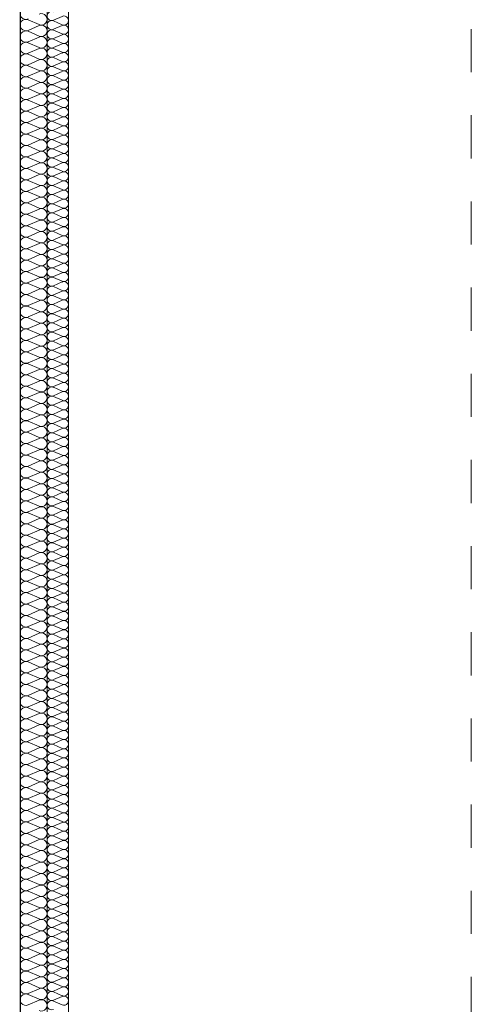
# Model space of a CAD drawing. Extents: x -613240 to -325500, y -25863 to 152403.
# Tile 157 of 254: x -414696 to -413019, y 60471 to 64128. Entities that reach past the tile are written whole.
import ezdxf

# ---------------------------------------------------------------- set-up
doc = ezdxf.new("R2010")
doc.units = 0
doc.header["$MEASUREMENT"] = 0
doc.linetypes.add('Przerywana', pattern=[320, 160, -160])
doc.layers.add('Arch ocieplenie', color=7, linetype='Continuous')
doc.layers.add('Inwent Izolacje', color=7, linetype='Continuous')
for name, color, linetype, lineweight, true_color in [('Arch ocieplenie_Nr_Pióra__44', 7, 'Continuous', 13, 0x029e21), ('Arch wykończenie_Nr_Pióra__3', 7, 'Continuous', 18, 0xff6600), ('Inwent Izolacje_Nr_Pióra__44', 7, 'Continuous', 13, 0x029e21), ('INWENT.ŚCIANY_Nr_Pióra__2', 7, 'Continuous', 13, 0x7f7f7f)]:
    doc.layers.add(name, color=color, linetype=linetype, lineweight=lineweight, true_color=true_color)
doc.layers.add('INWENT OPISY_Nr_Pióra__21', color=7, linetype='Continuous', lineweight=9)
doc.layers.add('INWENT.ŚCIANY_Nr_Pióra__1', color=7, linetype='Continuous', lineweight=25)

# ---------------------------------------------------------------- blocks, each defined once
blk = doc.blocks.new('Izolacja cieplna 14_187', base_point=(-414594.9, 58732.6))
at = {"layer": 'Arch ocieplenie_Nr_Pióra__44', "linetype": 'Continuous'}
for p, q in [((-414571.1, 64126), (-414538.8, 64140.2)), ((-414538.8, 64109), (-414571.1, 64123.1)), ((-414571.1, 64092), (-414538.8, 64106.1)), ((-414538.8, 64075), (-414571.1, 64089.1)), ((-414571.1, 64058), (-414538.8, 64072.1)), ((-414538.8, 64041), (-414571.1, 64055.1)), ((-414571.1, 64023.9), (-414538.8, 64038.1)), ((-414538.8, 64006.9), (-414571.1, 64021.1)), ((-414571.1, 63989.9), (-414538.8, 64004.1)), ((-414538.8, 63972.9), (-414571.1, 63987.1)), ((-414571.1, 63955.9), (-414538.8, 63970.1)), ((-414538.8, 63938.9), (-414571.1, 63953.1)), ((-414571.1, 63921.9), (-414538.8, 63936)), ((-414538.8, 63904.9), (-414571.1, 63919)), ((-414571.1, 63887.9), (-414538.8, 63902)), ((-414538.8, 63870.9), (-414571.1, 63885)), ((-414571.1, 63853.9), (-414538.8, 63868)), ((-414538.8, 63836.8), (-414571.1, 63851)), ((-414571.1, 63819.8), (-414538.8, 63834)), ((-414538.8, 63802.8), (-414571.1, 63817)), ((-414571.1, 63785.8), (-414538.8, 63800)), ((-414538.8, 63768.8), (-414571.1, 63783)), ((-414571.1, 63751.8), (-414538.8, 63765.9)), ((-414538.8, 63734.8), (-414571.1, 63748.9)), ((-414571.1, 63717.8), (-414538.8, 63731.9)), ((-414538.8, 63700.8), (-414571.1, 63714.9)), ((-414571.1, 63683.8), (-414538.8, 63697.9)), ((-414538.8, 63666.8), (-414571.1, 63680.9)), ((-414571.1, 63649.7), (-414538.8, 63663.9)), ((-414538.8, 63632.7), (-414571.1, 63646.9)), ((-414571.1, 63615.7), (-414538.8, 63629.9)), ((-414538.8, 63598.7), (-414571.1, 63612.9)), ((-414571.1, 63581.7), (-414538.8, 63595.9)), ((-414538.8, 63564.7), (-414571.1, 63578.8)), ((-414571.1, 63547.7), (-414538.8, 63561.8)), ((-414538.8, 63530.7), (-414571.1, 63544.8)), ((-414571.1, 63513.7), (-414538.8, 63527.8)), ((-414538.8, 63496.7), (-414571.1, 63510.8)), ((-414571.1, 63479.6), (-414538.8, 63493.8)), ((-414538.8, 63462.6), (-414571.1, 63476.8)), ((-414571.1, 63445.6), (-414538.8, 63459.8)), ((-414538.8, 63428.6), (-414571.1, 63442.8)), ((-414571.1, 63411.6), (-414538.8, 63425.8)), ((-414538.8, 63394.6), (-414571.1, 63408.8)), ((-414571.1, 63377.6), (-414538.8, 63391.7)), ((-414538.8, 63360.6), (-414571.1, 63374.7)), ((-414571.1, 63343.6), (-414538.8, 63357.7)), ((-414538.8, 63326.6), (-414571.1, 63340.7)), ((-414571.1, 63309.6), (-414538.8, 63323.7)), ((-414538.8, 63292.5), (-414571.1, 63306.7)), ((-414571.1, 63275.5), (-414538.8, 63289.7)), ((-414538.8, 63258.5), (-414571.1, 63272.7)), ((-414571.1, 63241.5), (-414538.8, 63255.7)), ((-414538.8, 63224.5), (-414571.1, 63238.7)), ((-414571.1, 63207.5), (-414538.8, 63221.6)), ((-414538.8, 63190.5), (-414571.1, 63204.6)), ((-414571.1, 63173.5), (-414538.8, 63187.6)), ((-414538.8, 63156.5), (-414571.1, 63170.6)), ((-414571.1, 63139.5), (-414538.8, 63153.6)), ((-414538.8, 63122.5), (-414571.1, 63136.6)), ((-414571.1, 63105.4), (-414538.8, 63119.6)), ((-414538.8, 63088.4), (-414571.1, 63102.6)), ((-414571.1, 63071.4), (-414538.8, 63085.6)), ((-414538.8, 63054.4), (-414571.1, 63068.6)), ((-414571.1, 63037.4), (-414538.8, 63051.6)), ((-414538.8, 63020.4), (-414571.1, 63034.5)), ((-414571.1, 63003.4), (-414538.8, 63017.5)), ((-414538.8, 62986.4), (-414571.1, 63000.5)), ((-414571.1, 62969.4), (-414538.8, 62983.5)), ((-414538.8, 62952.4), (-414571.1, 62966.5)), ((-414571.1, 62935.3), (-414538.8, 62949.5)), ((-414538.8, 62918.3), (-414571.1, 62932.5)), ((-414571.1, 62901.3), (-414538.8, 62915.5)), ((-414538.8, 62884.3), (-414571.1, 62898.5)), ((-414571.1, 62867.3), (-414538.8, 62881.5)), ((-414538.8, 62850.3), (-414571.1, 62864.5)), ((-414571.1, 62833.3), (-414538.8, 62847.4)), ((-414538.8, 62816.3), (-414571.1, 62830.4)), ((-414571.1, 62799.3), (-414538.8, 62813.4)), ((-414538.8, 62782.3), (-414571.1, 62796.4)), ((-414571.1, 62765.3), (-414538.8, 62779.4)), ((-414538.8, 62748.2), (-414571.1, 62762.4)), ((-414571.1, 62731.2), (-414538.8, 62745.4)), ((-414538.8, 62714.2), (-414571.1, 62728.4)), ((-414571.1, 62697.2), (-414538.8, 62711.4)), ((-414538.8, 62680.2), (-414571.1, 62694.4)), ((-414571.1, 62663.2), (-414538.8, 62677.3)), ((-414538.8, 62646.2), (-414571.1, 62660.3)), ((-414571.1, 62629.2), (-414538.8, 62643.3)), ((-414538.8, 62612.2), (-414571.1, 62626.3)), ((-414571.1, 62595.2), (-414538.8, 62609.3)), ((-414538.8, 62578.2), (-414571.1, 62592.3)), ((-414571.1, 62561.1), (-414538.8, 62575.3)), ((-414538.8, 62544.1), (-414571.1, 62558.3)), ((-414571.1, 62527.1), (-414538.8, 62541.3)), ((-414538.8, 62510.1), (-414571.1, 62524.3)), ((-414571.1, 62493.1), (-414538.8, 62507.3)), ((-414538.8, 62476.1), (-414571.1, 62490.2)), ((-414571.1, 62459.1), (-414538.8, 62473.2)), ((-414538.8, 62442.1), (-414571.1, 62456.2)), ((-414571.1, 62425.1), (-414538.8, 62439.2)), ((-414538.8, 62408.1), (-414571.1, 62422.2)), ((-414571.1, 62391), (-414538.8, 62405.2)), ((-414538.8, 62374), (-414571.1, 62388.2)), ((-414571.1, 62357), (-414538.8, 62371.2)), ((-414538.8, 62340), (-414571.1, 62354.2)), ((-414571.1, 62323), (-414538.8, 62337.2)), ((-414538.8, 62306), (-414571.1, 62320.2)), ((-414571.1, 62289), (-414538.8, 62303.1)), ((-414538.8, 62272), (-414571.1, 62286.1)), ((-414571.1, 62255), (-414538.8, 62269.1)), ((-414538.8, 62238), (-414571.1, 62252.1)), ((-414571.1, 62221), (-414538.8, 62235.1)), ((-414538.8, 62203.9), (-414571.1, 62218.1)), ((-414571.1, 62186.9), (-414538.8, 62201.1)), ((-414538.8, 62169.9), (-414571.1, 62184.1)), ((-414571.1, 62152.9), (-414538.8, 62167.1)), ((-414538.8, 62135.9), (-414571.1, 62150.1)), ((-414571.1, 62118.9), (-414538.8, 62133.1)), ((-414538.8, 62101.9), (-414571.1, 62116)), ((-414571.1, 62084.9), (-414538.8, 62099)), ((-414538.8, 62067.9), (-414571.1, 62082)), ((-414571.1, 62050.9), (-414538.8, 62065)), ((-414538.8, 62033.9), (-414571.1, 62048)), ((-414571.1, 62016.8), (-414538.8, 62031)), ((-414538.8, 61999.8), (-414571.1, 62014)), ((-414571.1, 61982.8), (-414538.8, 61997)), ((-414538.8, 61965.8), (-414571.1, 61980)), ((-414571.1, 61948.8), (-414538.8, 61963)), ((-414538.8, 61931.8), (-414571.1, 61945.9)), ((-414571.1, 61914.8), (-414538.8, 61928.9)), ((-414538.8, 61897.8), (-414571.1, 61911.9)), ((-414571.1, 61880.8), (-414538.8, 61894.9)), ((-414538.8, 61863.8), (-414571.1, 61877.9)), ((-414571.1, 61846.7), (-414538.8, 61860.9)), ((-414538.8, 61829.7), (-414571.1, 61843.9)), ((-414571.1, 61812.7), (-414538.8, 61826.9)), ((-414538.8, 61795.7), (-414571.1, 61809.9)), ((-414571.1, 61778.7), (-414538.8, 61792.9)), ((-414538.8, 61761.7), (-414571.1, 61775.9)), ((-414571.1, 61744.7), (-414538.8, 61758.8)), ((-414538.8, 61727.7), (-414571.1, 61741.8)), ((-414571.1, 61710.7), (-414538.8, 61724.8)), ((-414538.8, 61693.7), (-414571.1, 61707.8)), ((-414571.1, 61676.7), (-414538.8, 61690.8)), ((-414538.8, 61659.6), (-414571.1, 61673.8)), ((-414571.1, 61642.6), (-414538.8, 61656.8)), ((-414538.8, 61625.6), (-414571.1, 61639.8)), ((-414571.1, 61608.6), (-414538.8, 61622.8)), ((-414538.8, 61591.6), (-414571.1, 61605.8)), ((-414571.1, 61574.6), (-414538.8, 61588.8)), ((-414538.8, 61557.6), (-414571.1, 61571.7)), ((-414571.1, 61540.6), (-414538.8, 61554.7)), ((-414538.8, 61523.6), (-414571.1, 61537.7)), ((-414571.1, 61506.6), (-414538.8, 61520.7)), ((-414538.8, 61489.6), (-414571.1, 61503.7)), ((-414571.1, 61472.5), (-414538.8, 61486.7)), ((-414538.8, 61455.5), (-414571.1, 61469.7)), ((-414571.1, 61438.5), (-414538.8, 61452.7)), ((-414538.8, 61421.5), (-414571.1, 61435.7)), ((-414571.1, 61404.5), (-414538.8, 61418.7)), ((-414538.8, 61387.5), (-414571.1, 61401.6)), ((-414571.1, 61370.5), (-414538.8, 61384.6)), ((-414538.8, 61353.5), (-414571.1, 61367.6)), ((-414571.1, 61336.5), (-414538.8, 61350.6)), ((-414538.8, 61319.5), (-414571.1, 61333.6)), ((-414571.1, 61302.5), (-414538.8, 61316.6)), ((-414538.8, 61285.4), (-414571.1, 61299.6)), ((-414571.1, 61268.4), (-414538.8, 61282.6)), ((-414538.8, 61251.4), (-414571.1, 61265.6)), ((-414571.1, 61234.4), (-414538.8, 61248.6)), ((-414538.8, 61217.4), (-414571.1, 61231.6)), ((-414571.1, 61200.4), (-414538.8, 61214.5)), ((-414538.8, 61183.4), (-414571.1, 61197.5)), ((-414571.1, 61166.4), (-414538.8, 61180.5)), ((-414538.8, 61149.4), (-414571.1, 61163.5)), ((-414571.1, 61132.4), (-414538.8, 61146.5)), ((-414538.8, 61115.3), (-414571.1, 61129.5)), ((-414571.1, 61098.3), (-414538.8, 61112.5)), ((-414538.8, 61081.3), (-414571.1, 61095.5)), ((-414571.1, 61064.3), (-414538.8, 61078.5)), ((-414538.8, 61047.3), (-414571.1, 61061.5)), ((-414571.1, 61030.3), (-414538.8, 61044.5)), ((-414538.8, 61013.3), (-414571.1, 61027.4)), ((-414571.1, 60996.3), (-414538.8, 61010.4)), ((-414538.8, 60979.3), (-414571.1, 60993.4)), ((-414571.1, 60962.3), (-414538.8, 60976.4)), ((-414538.8, 60945.3), (-414571.1, 60959.4)), ((-414571.1, 60928.2), (-414538.8, 60942.4)), ((-414538.8, 60911.2), (-414571.1, 60925.4)), ((-414571.1, 60894.2), (-414538.8, 60908.4)), ((-414538.8, 60877.2), (-414571.1, 60891.4)), ((-414571.1, 60860.2), (-414538.8, 60874.4)), ((-414538.8, 60843.2), (-414571.1, 60857.4)), ((-414571.1, 60826.2), (-414538.8, 60840.3)), ((-414538.8, 60809.2), (-414571.1, 60823.3)), ((-414571.1, 60792.2), (-414538.8, 60806.3)), ((-414538.8, 60775.2), (-414571.1, 60789.3)), ((-414571.1, 60758.2), (-414538.8, 60772.3)), ((-414538.8, 60741.1), (-414571.1, 60755.3)), ((-414571.1, 60724.1), (-414538.8, 60738.3)), ((-414538.8, 60707.1), (-414571.1, 60721.3)), ((-414571.1, 60690.1), (-414538.8, 60704.3)), ((-414538.8, 60673.1), (-414571.1, 60687.3)), ((-414571.1, 60656.1), (-414538.8, 60670.2)), ((-414538.8, 60639.1), (-414571.1, 60653.2)), ((-414571.1, 60622.1), (-414538.8, 60636.2)), ((-414538.8, 60605.1), (-414571.1, 60619.2)), ((-414571.1, 60588.1), (-414538.8, 60602.2)), ((-414538.8, 60571), (-414571.1, 60585.2)), ((-414571.1, 60554), (-414538.8, 60568.2)), ((-414538.8, 60537), (-414571.1, 60551.2)), ((-414571.1, 60520), (-414538.8, 60534.2)), ((-414538.8, 60503), (-414571.1, 60517.2)), ((-414571.1, 60486), (-414538.8, 60500.2)), ((-414538.8, 60469), (-414571.1, 60483.1))]:
    blk.add_line(p, q, dxfattribs=at)
for centre, start_param, end_param in [((-414577.9, 64141.6), 4.299595, 8.266774), ((-414532, 64124.6), 1.158003, 5.125183), ((-414577.9, 64107.6), 4.299595, 8.266774), ((-414532, 64090.6), 1.158003, 5.125183), ((-414577.9, 64073.5), 4.299595, 8.266774), ((-414532, 64056.5), 1.158003, 5.125183), ((-414577.9, 64039.5), 4.299595, 8.266774), ((-414532, 64022.5), 1.158003, 5.125183), ((-414577.9, 64005.5), 4.299595, 8.266774), ((-414532, 63988.5), 1.158003, 5.125183), ((-414577.9, 63971.5), 4.299595, 8.266774), ((-414532, 63954.5), 1.158003, 5.125183), ((-414577.9, 63937.5), 4.299595, 8.266774), ((-414577.9, 63903.5), 4.299595, 8.266774), ((-414532, 63920.5), 1.158003, 5.125183), ((-414577.9, 63869.4), 4.299595, 8.266774), ((-414532, 63886.4), 1.158003, 5.125183), ((-414577.9, 63835.4), 4.299595, 8.266774), ((-414532, 63852.4), 1.158003, 5.125183), ((-414577.9, 63801.4), 4.299595, 8.266774), ((-414532, 63818.4), 1.158003, 5.125183), ((-414577.9, 63767.4), 4.299595, 8.266774), ((-414532, 63784.4), 1.158003, 5.125183), ((-414577.9, 63733.4), 4.299595, 8.266774), ((-414532, 63750.4), 1.158003, 5.125183), ((-414577.9, 63699.3), 4.299595, 8.266774), ((-414532, 63716.3), 1.158003, 5.125183), ((-414577.9, 63665.3), 4.299595, 8.266774), ((-414532, 63682.3), 1.158003, 5.125183), ((-414532, 63648.3), 1.158003, 5.125183), ((-414577.9, 63631.3), 4.299595, 8.266774), ((-414532, 63614.3), 1.158003, 5.125183), ((-414577.9, 63597.3), 4.299595, 8.266774), ((-414532, 63580.3), 1.158003, 5.125183), ((-414577.9, 63563.3), 4.299595, 8.266774), ((-414532, 63546.3), 1.158003, 5.125183), ((-414577.9, 63529.2), 4.299595, 8.266774), ((-414532, 63512.2), 1.158003, 5.125183), ((-414577.9, 63495.2), 4.299595, 8.266774), ((-414532, 63478.2), 1.158003, 5.125183), ((-414577.9, 63461.2), 4.299595, 8.266774), ((-414532, 63444.2), 1.158003, 5.125183), ((-414577.9, 63427.2), 4.299595, 8.266774), ((-414577.9, 63393.2), 4.299595, 8.266774), ((-414532, 63410.2), 1.158003, 5.125183), ((-414577.9, 63359.2), 4.299595, 8.266774), ((-414532, 63376.2), 1.158003, 5.125183), ((-414577.9, 63325.1), 4.299595, 8.266774), ((-414532, 63342.1), 1.158003, 5.125183), ((-414577.9, 63291.1), 4.299595, 8.266774), ((-414532, 63308.1), 1.158003, 5.125183), ((-414577.9, 63257.1), 4.299595, 8.266774), ((-414532, 63274.1), 1.158003, 5.125183), ((-414577.9, 63223.1), 4.299595, 8.266774), ((-414532, 63240.1), 1.158003, 5.125183), ((-414577.9, 63189.1), 4.299595, 8.266774), ((-414532, 63206.1), 1.158003, 5.125183), ((-414532, 63172), 1.158003, 5.125183), ((-414577.9, 63155), 4.299595, 8.266774), ((-414532, 63138), 1.158003, 5.125183), ((-414577.9, 63121), 4.299595, 8.266774), ((-414532, 63104), 1.158003, 5.125183), ((-414577.9, 63087), 4.299595, 8.266774), ((-414532, 63070), 1.158003, 5.125183), ((-414577.9, 63053), 4.299595, 8.266774), ((-414532, 63036), 1.158003, 5.125183), ((-414577.9, 63019), 4.299595, 8.266774), ((-414532, 63002), 1.158003, 5.125183), ((-414577.9, 62984.9), 4.299595, 8.266774), ((-414532, 62967.9), 1.158003, 5.125183), ((-414577.9, 62950.9), 4.299595, 8.266774), ((-414577.9, 62916.9), 4.299595, 8.266774), ((-414532, 62933.9), 1.158003, 5.125183), ((-414577.9, 62882.9), 4.299595, 8.266774), ((-414532, 62899.9), 1.158003, 5.125183), ((-414577.9, 62848.9), 4.299595, 8.266774), ((-414532, 62865.9), 1.158003, 5.125183), ((-414577.9, 62814.9), 4.299595, 8.266774), ((-414532, 62831.9), 1.158003, 5.125183), ((-414577.9, 62780.8), 4.299595, 8.266774), ((-414532, 62797.8), 1.158003, 5.125183), ((-414577.9, 62746.8), 4.299595, 8.266774), ((-414532, 62763.8), 1.158003, 5.125183), ((-414577.9, 62712.8), 4.299595, 8.266774), ((-414532, 62729.8), 1.158003, 5.125183), ((-414577.9, 62678.8), 4.299595, 8.266774), ((-414532, 62695.8), 1.158003, 5.125183), ((-414532, 62661.8), 1.158003, 5.125183), ((-414577.9, 62644.8), 4.299595, 8.266774), ((-414532, 62627.8), 1.158003, 5.125183), ((-414577.9, 62610.7), 4.299595, 8.266774), ((-414532, 62593.7), 1.158003, 5.125183), ((-414577.9, 62576.7), 4.299595, 8.266774), ((-414532, 62559.7), 1.158003, 5.125183), ((-414577.9, 62542.7), 4.299595, 8.266774), ((-414532, 62525.7), 1.158003, 5.125183), ((-414577.9, 62508.7), 4.299595, 8.266774), ((-414532, 62491.7), 1.158003, 5.125183), ((-414577.9, 62474.7), 4.299595, 8.266774), ((-414577.9, 62440.6), 4.299595, 8.266774), ((-414532, 62457.7), 1.158003, 5.125183), ((-414577.9, 62406.6), 4.299595, 8.266774), ((-414532, 62423.6), 1.158003, 5.125183), ((-414577.9, 62372.6), 4.299595, 8.266774), ((-414532, 62389.6), 1.158003, 5.125183), ((-414577.9, 62338.6), 4.299595, 8.266774), ((-414532, 62355.6), 1.158003, 5.125183), ((-414577.9, 62304.6), 4.299595, 8.266774), ((-414532, 62321.6), 1.158003, 5.125183), ((-414577.9, 62270.6), 4.299595, 8.266774), ((-414532, 62287.6), 1.158003, 5.125183), ((-414577.9, 62236.5), 4.299595, 8.266774), ((-414532, 62253.5), 1.158003, 5.125183), ((-414577.9, 62202.5), 4.299595, 8.266774), ((-414532, 62219.5), 1.158003, 5.125183), ((-414532, 62185.5), 1.158003, 5.125183), ((-414577.9, 62168.5), 4.299595, 8.266774), ((-414532, 62151.5), 1.158003, 5.125183), ((-414577.9, 62134.5), 4.299595, 8.266774), ((-414532, 62117.5), 1.158003, 5.125183), ((-414577.9, 62100.5), 4.299595, 8.266774), ((-414532, 62083.5), 1.158003, 5.125183), ((-414577.9, 62066.4), 4.299595, 8.266774), ((-414532, 62049.4), 1.158003, 5.125183), ((-414577.9, 62032.4), 4.299595, 8.266774), ((-414532, 62015.4), 1.158003, 5.125183), ((-414577.9, 61998.4), 4.299595, 8.266774), ((-414532, 61981.4), 1.158003, 5.125183), ((-414577.9, 61964.4), 4.299595, 8.266774), ((-414577.9, 61930.4), 4.299595, 8.266774), ((-414532, 61947.4), 1.158003, 5.125183), ((-414577.9, 61896.3), 4.299595, 8.266774), ((-414532, 61913.4), 1.158003, 5.125183), ((-414577.9, 61862.3), 4.299595, 8.266774), ((-414532, 61879.3), 1.158003, 5.125183), ((-414577.9, 61828.3), 4.299595, 8.266774), ((-414532, 61845.3), 1.158003, 5.125183), ((-414577.9, 61794.3), 4.299595, 8.266774), ((-414532, 61811.3), 1.158003, 5.125183), ((-414577.9, 61760.3), 4.299595, 8.266774), ((-414532, 61777.3), 1.158003, 5.125183), ((-414577.9, 61726.3), 4.299595, 8.266774), ((-414532, 61743.3), 1.158003, 5.125183), ((-414532, 61709.2), 1.158003, 5.125183), ((-414577.9, 61692.2), 4.299595, 8.266774), ((-414532, 61675.2), 1.158003, 5.125183), ((-414577.9, 61658.2), 4.299595, 8.266774), ((-414532, 61641.2), 1.158003, 5.125183), ((-414577.9, 61624.2), 4.299595, 8.266774), ((-414532, 61607.2), 1.158003, 5.125183), ((-414577.9, 61590.2), 4.299595, 8.266774), ((-414532, 61573.2), 1.158003, 5.125183), ((-414577.9, 61556.2), 4.299595, 8.266774), ((-414532, 61539.2), 1.158003, 5.125183), ((-414577.9, 61522.1), 4.299595, 8.266774), ((-414532, 61505.1), 1.158003, 5.125183), ((-414577.9, 61488.1), 4.299595, 8.266774), ((-414577.9, 61454.1), 4.299595, 8.266774), ((-414532, 61471.1), 1.158003, 5.125183), ((-414577.9, 61420.1), 4.299595, 8.266774), ((-414532, 61437.1), 1.158003, 5.125183), ((-414577.9, 61386.1), 4.299595, 8.266774), ((-414532, 61403.1), 1.158003, 5.125183), ((-414577.9, 61352), 4.299595, 8.266774), ((-414532, 61369.1), 1.158003, 5.125183), ((-414577.9, 61318), 4.299595, 8.266774), ((-414532, 61335), 1.158003, 5.125183), ((-414577.9, 61284), 4.299595, 8.266774), ((-414532, 61301), 1.158003, 5.125183), ((-414577.9, 61250), 4.299595, 8.266774), ((-414532, 61267), 1.158003, 5.125183), ((-414577.9, 61216), 4.299595, 8.266774), ((-414532, 61233), 1.158003, 5.125183), ((-414532, 61199), 1.158003, 5.125183), ((-414577.9, 61182), 4.299595, 8.266774), ((-414532, 61164.9), 1.158003, 5.125183), ((-414577.9, 61147.9), 4.299595, 8.266774), ((-414532, 61130.9), 1.158003, 5.125183), ((-414577.9, 61113.9), 4.299595, 8.266774), ((-414532, 61096.9), 1.158003, 5.125183), ((-414577.9, 61079.9), 4.299595, 8.266774), ((-414532, 61062.9), 1.158003, 5.125183), ((-414577.9, 61045.9), 4.299595, 8.266774), ((-414532, 61028.9), 1.158003, 5.125183), ((-414577.9, 61011.9), 4.299595, 8.266774), ((-414577.9, 60977.8), 4.299595, 8.266774), ((-414532, 60994.9), 1.158003, 5.125183), ((-414577.9, 60943.8), 4.299595, 8.266774), ((-414532, 60960.8), 1.158003, 5.125183), ((-414577.9, 60909.8), 4.299595, 8.266774), ((-414532, 60926.8), 1.158003, 5.125183), ((-414577.9, 60875.8), 4.299595, 8.266774), ((-414532, 60892.8), 1.158003, 5.125183), ((-414577.9, 60841.8), 4.299595, 8.266774), ((-414532, 60858.8), 1.158003, 5.125183), ((-414577.9, 60807.8), 4.299595, 8.266774), ((-414532, 60824.8), 1.158003, 5.125183), ((-414577.9, 60773.7), 4.299595, 8.266774), ((-414532, 60790.7), 1.158003, 5.125183), ((-414577.9, 60739.7), 4.299595, 8.266774), ((-414532, 60756.7), 1.158003, 5.125183), ((-414532, 60722.7), 1.158003, 5.125183), ((-414577.9, 60705.7), 4.299595, 8.266774), ((-414532, 60688.7), 1.158003, 5.125183), ((-414577.9, 60671.7), 4.299595, 8.266774), ((-414532, 60654.7), 1.158003, 5.125183), ((-414577.9, 60637.7), 4.299595, 8.266774), ((-414532, 60620.6), 1.158003, 5.125183), ((-414577.9, 60603.6), 4.299595, 8.266774), ((-414532, 60586.6), 1.158003, 5.125183), ((-414577.9, 60569.6), 4.299595, 8.266774), ((-414532, 60552.6), 1.158003, 5.125183), ((-414577.9, 60535.6), 4.299595, 8.266774), ((-414532, 60518.6), 1.158003, 5.125183), ((-414577.9, 60501.6), 4.299595, 8.266774), ((-414577.9, 60467.6), 4.299595, 8.266774), ((-414532, 60484.6), 1.158003, 5.125183)]:
    blk.add_ellipse(centre, major_axis=(-17, 0), ratio=0.999704, start_param=start_param, end_param=end_param, dxfattribs=at)
blk = doc.blocks.new('Izolacja cieplna 14_328', base_point=(-414694.9, 73092.6))
at = {"layer": 'Inwent Izolacje_Nr_Pióra__44', "linetype": 'Continuous'}
for p, q in [((-414665.1, 64127.2), (-414624.7, 64109.5)), ((-414624.7, 64105.9), (-414665.1, 64088.2)), ((-414665.1, 64084.6), (-414624.7, 64066.9)), ((-414624.7, 64063.3), (-414665.1, 64045.6)), ((-414665.1, 64042), (-414624.7, 64024.3)), ((-414624.7, 64020.7), (-414665.1, 64003)), ((-414665.1, 63999.4), (-414624.7, 63981.7)), ((-414624.7, 63978.2), (-414665.1, 63960.4)), ((-414665.1, 63956.9), (-414624.7, 63939.1)), ((-414624.7, 63935.6), (-414665.1, 63917.9)), ((-414665.1, 63914.3), (-414624.7, 63896.6)), ((-414624.7, 63893), (-414665.1, 63875.3)), ((-414665.1, 63871.7), (-414624.7, 63854)), ((-414624.7, 63850.4), (-414665.1, 63832.7)), ((-414665.1, 63829.1), (-414624.7, 63811.4)), ((-414624.7, 63807.8), (-414665.1, 63790.1)), ((-414665.1, 63786.5), (-414624.7, 63768.8)), ((-414624.7, 63765.2), (-414665.1, 63747.5)), ((-414665.1, 63743.9), (-414624.7, 63726.2)), ((-414624.7, 63722.7), (-414665.1, 63704.9)), ((-414665.1, 63701.4), (-414624.7, 63683.6)), ((-414624.7, 63680.1), (-414665.1, 63662.4)), ((-414665.1, 63658.8), (-414624.7, 63641.1)), ((-414624.7, 63637.5), (-414665.1, 63619.8)), ((-414665.1, 63616.2), (-414624.7, 63598.5)), ((-414624.7, 63594.9), (-414665.1, 63577.2)), ((-414665.1, 63573.6), (-414624.7, 63555.9)), ((-414624.7, 63552.3), (-414665.1, 63534.6)), ((-414665.1, 63531), (-414624.7, 63513.3)), ((-414624.7, 63509.7), (-414665.1, 63492)), ((-414665.1, 63488.5), (-414624.7, 63470.7)), ((-414624.7, 63467.2), (-414665.1, 63449.4)), ((-414665.1, 63445.9), (-414624.7, 63428.2)), ((-414624.7, 63424.6), (-414665.1, 63406.9)), ((-414665.1, 63403.3), (-414624.7, 63385.6)), ((-414624.7, 63382), (-414665.1, 63364.3)), ((-414665.1, 63360.7), (-414624.7, 63343)), ((-414624.7, 63339.4), (-414665.1, 63321.7)), ((-414665.1, 63318.1), (-414624.7, 63300.4)), ((-414624.7, 63296.8), (-414665.1, 63279.1)), ((-414665.1, 63275.5), (-414624.7, 63257.8)), ((-414624.7, 63254.2), (-414665.1, 63236.5)), ((-414665.1, 63233), (-414624.7, 63215.2)), ((-414624.7, 63211.7), (-414665.1, 63193.9)), ((-414665.1, 63190.4), (-414624.7, 63172.7)), ((-414624.7, 63169.1), (-414665.1, 63151.4)), ((-414665.1, 63147.8), (-414624.7, 63130.1)), ((-414624.7, 63126.5), (-414665.1, 63108.8)), ((-414665.1, 63105.2), (-414624.7, 63087.5)), ((-414624.7, 63083.9), (-414665.1, 63066.2)), ((-414665.1, 63062.6), (-414624.7, 63044.9)), ((-414624.7, 63041.3), (-414665.1, 63023.6)), ((-414665.1, 63020), (-414624.7, 63002.3)), ((-414624.7, 62998.8), (-414665.1, 62981)), ((-414665.1, 62977.5), (-414624.7, 62959.7)), ((-414624.7, 62956.2), (-414665.1, 62938.5)), ((-414665.1, 62934.9), (-414624.7, 62917.2)), ((-414624.7, 62913.6), (-414665.1, 62895.9)), ((-414665.1, 62892.3), (-414624.7, 62874.6)), ((-414624.7, 62871), (-414665.1, 62853.3)), ((-414665.1, 62849.7), (-414624.7, 62832)), ((-414624.7, 62828.4), (-414665.1, 62810.7)), ((-414665.1, 62807.1), (-414624.7, 62789.4)), ((-414624.7, 62785.8), (-414665.1, 62768.1)), ((-414665.1, 62764.5), (-414624.7, 62746.8)), ((-414624.7, 62743.3), (-414665.1, 62725.5)), ((-414665.1, 62722), (-414624.7, 62704.3)), ((-414624.7, 62700.7), (-414665.1, 62683)), ((-414665.1, 62679.4), (-414624.7, 62661.7)), ((-414624.7, 62658.1), (-414665.1, 62640.4)), ((-414665.1, 62636.8), (-414624.7, 62619.1)), ((-414624.7, 62615.5), (-414665.1, 62597.8)), ((-414665.1, 62594.2), (-414624.7, 62576.5)), ((-414624.7, 62572.9), (-414665.1, 62555.2)), ((-414665.1, 62551.6), (-414624.7, 62533.9)), ((-414624.7, 62530.3), (-414665.1, 62512.6)), ((-414665.1, 62509.1), (-414624.7, 62491.3)), ((-414624.7, 62487.8), (-414665.1, 62470)), ((-414665.1, 62466.5), (-414624.7, 62448.8)), ((-414624.7, 62445.2), (-414665.1, 62427.5)), ((-414665.1, 62423.9), (-414624.7, 62406.2)), ((-414624.7, 62402.6), (-414665.1, 62384.9)), ((-414665.1, 62381.3), (-414624.7, 62363.6)), ((-414624.7, 62360), (-414665.1, 62342.3)), ((-414665.1, 62338.7), (-414624.7, 62321)), ((-414624.7, 62317.4), (-414665.1, 62299.7)), ((-414665.1, 62296.1), (-414624.7, 62278.4)), ((-414624.7, 62274.8), (-414665.1, 62257.1)), ((-414665.1, 62253.6), (-414624.7, 62235.8)), ((-414624.7, 62232.3), (-414665.1, 62214.6)), ((-414665.1, 62211), (-414624.7, 62193.3)), ((-414624.7, 62189.7), (-414665.1, 62172)), ((-414665.1, 62168.4), (-414624.7, 62150.7)), ((-414624.7, 62147.1), (-414665.1, 62129.4)), ((-414665.1, 62125.8), (-414624.7, 62108.1)), ((-414624.7, 62104.5), (-414665.1, 62086.8)), ((-414665.1, 62083.2), (-414624.7, 62065.5)), ((-414624.7, 62061.9), (-414665.1, 62044.2)), ((-414665.1, 62040.6), (-414624.7, 62022.9)), ((-414624.7, 62019.4), (-414665.1, 62001.6)), ((-414665.1, 61998.1), (-414624.7, 61980.3)), ((-414624.7, 61976.8), (-414665.1, 61959.1)), ((-414665.1, 61955.5), (-414624.7, 61937.8)), ((-414624.7, 61934.2), (-414665.1, 61916.5)), ((-414665.1, 61912.9), (-414624.7, 61895.2)), ((-414624.7, 61891.6), (-414665.1, 61873.9)), ((-414665.1, 61870.3), (-414624.7, 61852.6)), ((-414624.7, 61849), (-414665.1, 61831.3)), ((-414665.1, 61827.7), (-414624.7, 61810)), ((-414624.7, 61806.4), (-414665.1, 61788.7)), ((-414665.1, 61785.1), (-414624.7, 61767.4)), ((-414624.7, 61763.9), (-414665.1, 61746.1)), ((-414665.1, 61742.6), (-414624.7, 61724.9)), ((-414624.7, 61721.3), (-414665.1, 61703.6)), ((-414665.1, 61700), (-414624.7, 61682.3)), ((-414624.7, 61678.7), (-414665.1, 61661)), ((-414665.1, 61657.4), (-414624.7, 61639.7)), ((-414624.7, 61636.1), (-414665.1, 61618.4)), ((-414665.1, 61614.8), (-414624.7, 61597.1)), ((-414624.7, 61593.5), (-414665.1, 61575.8)), ((-414665.1, 61572.2), (-414624.7, 61554.5)), ((-414624.7, 61550.9), (-414665.1, 61533.2)), ((-414665.1, 61529.7), (-414624.7, 61511.9)), ((-414624.7, 61508.4), (-414665.1, 61490.6)), ((-414665.1, 61487.1), (-414624.7, 61469.4)), ((-414624.7, 61465.8), (-414665.1, 61448.1)), ((-414665.1, 61444.5), (-414624.7, 61426.8)), ((-414624.7, 61423.2), (-414665.1, 61405.5)), ((-414665.1, 61401.9), (-414624.7, 61384.2)), ((-414624.7, 61380.6), (-414665.1, 61362.9)), ((-414665.1, 61359.3), (-414624.7, 61341.6)), ((-414624.7, 61338), (-414665.1, 61320.3)), ((-414665.1, 61316.7), (-414624.7, 61299)), ((-414624.7, 61295.4), (-414665.1, 61277.7)), ((-414665.1, 61274.2), (-414624.7, 61256.4)), ((-414624.7, 61252.9), (-414665.1, 61235.2)), ((-414665.1, 61231.6), (-414624.7, 61213.9)), ((-414624.7, 61210.3), (-414665.1, 61192.6)), ((-414665.1, 61189), (-414624.7, 61171.3)), ((-414624.7, 61167.7), (-414665.1, 61150)), ((-414665.1, 61146.4), (-414624.7, 61128.7)), ((-414624.7, 61125.1), (-414665.1, 61107.4)), ((-414665.1, 61103.8), (-414624.7, 61086.1)), ((-414624.7, 61082.5), (-414665.1, 61064.8)), ((-414665.1, 61061.2), (-414624.7, 61043.5)), ((-414624.7, 61040), (-414665.1, 61022.2)), ((-414665.1, 61018.7), (-414624.7, 61000.9)), ((-414624.7, 60997.4), (-414665.1, 60979.7)), ((-414665.1, 60976.1), (-414624.7, 60958.4)), ((-414624.7, 60954.8), (-414665.1, 60937.1)), ((-414665.1, 60933.5), (-414624.7, 60915.8)), ((-414624.7, 60912.2), (-414665.1, 60894.5)), ((-414665.1, 60890.9), (-414624.7, 60873.2)), ((-414624.7, 60869.6), (-414665.1, 60851.9)), ((-414665.1, 60848.3), (-414624.7, 60830.6)), ((-414624.7, 60827), (-414665.1, 60809.3)), ((-414665.1, 60805.7), (-414624.7, 60788)), ((-414624.7, 60784.5), (-414665.1, 60766.7)), ((-414665.1, 60763.2), (-414624.7, 60745.5)), ((-414624.7, 60741.9), (-414665.1, 60724.2)), ((-414665.1, 60720.6), (-414624.7, 60702.9)), ((-414624.7, 60699.3), (-414665.1, 60681.6)), ((-414665.1, 60678), (-414624.7, 60660.3)), ((-414624.7, 60656.7), (-414665.1, 60639)), ((-414665.1, 60635.4), (-414624.7, 60617.7)), ((-414624.7, 60614.1), (-414665.1, 60596.4)), ((-414665.1, 60592.8), (-414624.7, 60575.1)), ((-414624.7, 60571.5), (-414665.1, 60553.8)), ((-414665.1, 60550.3), (-414624.7, 60532.5)), ((-414624.7, 60529), (-414665.1, 60511.2)), ((-414665.1, 60507.7), (-414624.7, 60490)), ((-414624.7, 60486.4), (-414665.1, 60468.7))]:
    blk.add_line(p, q, dxfattribs=at)
for centre, start_param, end_param in [((-414673.7, 64150.3), 2.7288, 6.695979), ((-414616.2, 64129), 5.870392, 9.837571), ((-414673.7, 64107.7), 2.7288, 6.695979), ((-414616.2, 64086.4), 5.870392, 9.837571), ((-414673.7, 64065.1), 2.7288, 6.695979), ((-414673.7, 64022.5), 2.7288, 6.695979), ((-414616.2, 64043.8), 5.870392, 9.837571), ((-414673.7, 63979.9), 2.7288, 6.695979), ((-414616.2, 64001.2), 5.870392, 9.837571), ((-414673.7, 63937.4), 2.7288, 6.695979), ((-414616.2, 63958.6), 5.870392, 9.837571), ((-414616.2, 63916.1), 5.870392, 9.837571), ((-414673.7, 63894.8), 2.7288, 6.695979), ((-414616.2, 63873.5), 5.870392, 9.837571), ((-414673.7, 63852.2), 2.7288, 6.695979), ((-414616.2, 63830.9), 5.870392, 9.837571), ((-414673.7, 63809.6), 2.7288, 6.695979), ((-414673.7, 63767), 2.7288, 6.695979), ((-414616.2, 63788.3), 5.870392, 9.837571), ((-414673.7, 63724.4), 2.7288, 6.695979), ((-414616.2, 63745.7), 5.870392, 9.837571), ((-414673.7, 63681.9), 2.7288, 6.695979), ((-414616.2, 63703.2), 5.870392, 9.837571), ((-414616.2, 63660.6), 5.870392, 9.837571), ((-414673.7, 63639.3), 2.7288, 6.695979), ((-414616.2, 63618), 5.870392, 9.837571), ((-414673.7, 63596.7), 2.7288, 6.695979), ((-414616.2, 63575.4), 5.870392, 9.837571), ((-414673.7, 63554.1), 2.7288, 6.695979), ((-414673.7, 63511.5), 2.7288, 6.695979), ((-414616.2, 63532.8), 5.870392, 9.837571), ((-414673.7, 63468.9), 2.7288, 6.695979), ((-414616.2, 63490.2), 5.870392, 9.837571), ((-414673.7, 63426.4), 2.7288, 6.695979), ((-414616.2, 63447.7), 5.870392, 9.837571), ((-414616.2, 63405.1), 5.870392, 9.837571), ((-414673.7, 63383.8), 2.7288, 6.695979), ((-414616.2, 63362.5), 5.870392, 9.837571), ((-414673.7, 63341.2), 2.7288, 6.695979), ((-414616.2, 63319.9), 5.870392, 9.837571), ((-414673.7, 63298.6), 2.7288, 6.695979), ((-414616.2, 63277.3), 5.870392, 9.837571), ((-414673.7, 63256), 2.7288, 6.695979), ((-414673.7, 63213.5), 2.7288, 6.695979), ((-414616.2, 63234.7), 5.870392, 9.837571), ((-414673.7, 63170.9), 2.7288, 6.695979), ((-414616.2, 63192.2), 5.870392, 9.837571), ((-414616.2, 63149.6), 5.870392, 9.837571), ((-414673.7, 63128.3), 2.7288, 6.695979), ((-414616.2, 63107), 5.870392, 9.837571), ((-414673.7, 63085.7), 2.7288, 6.695979), ((-414616.2, 63064.4), 5.870392, 9.837571), ((-414673.7, 63043.1), 2.7288, 6.695979), ((-414616.2, 63021.8), 5.870392, 9.837571), ((-414673.7, 63000.5), 2.7288, 6.695979), ((-414673.7, 62958), 2.7288, 6.695979), ((-414616.2, 62979.2), 5.870392, 9.837571), ((-414673.7, 62915.4), 2.7288, 6.695979), ((-414616.2, 62936.7), 5.870392, 9.837571), ((-414616.2, 62894.1), 5.870392, 9.837571), ((-414673.7, 62872.8), 2.7288, 6.695979), ((-414616.2, 62851.5), 5.870392, 9.837571), ((-414673.7, 62830.2), 2.7288, 6.695979), ((-414616.2, 62808.9), 5.870392, 9.837571), ((-414673.7, 62787.6), 2.7288, 6.695979), ((-414616.2, 62766.3), 5.870392, 9.837571), ((-414673.7, 62745), 2.7288, 6.695979), ((-414673.7, 62702.5), 2.7288, 6.695979), ((-414616.2, 62723.8), 5.870392, 9.837571), ((-414673.7, 62659.9), 2.7288, 6.695979), ((-414616.2, 62681.2), 5.870392, 9.837571), ((-414616.2, 62638.6), 5.870392, 9.837571), ((-414673.7, 62617.3), 2.7288, 6.695979), ((-414616.2, 62596), 5.870392, 9.837571), ((-414673.7, 62574.7), 2.7288, 6.695979), ((-414616.2, 62553.4), 5.870392, 9.837571), ((-414673.7, 62532.1), 2.7288, 6.695979), ((-414616.2, 62510.8), 5.870392, 9.837571), ((-414673.7, 62489.5), 2.7288, 6.695979), ((-414673.7, 62447), 2.7288, 6.695979), ((-414616.2, 62468.3), 5.870392, 9.837571), ((-414673.7, 62404.4), 2.7288, 6.695979), ((-414616.2, 62425.7), 5.870392, 9.837571), ((-414616.2, 62383.1), 5.870392, 9.837571), ((-414673.7, 62361.8), 2.7288, 6.695979), ((-414616.2, 62340.5), 5.870392, 9.837571), ((-414673.7, 62319.2), 2.7288, 6.695979), ((-414616.2, 62297.9), 5.870392, 9.837571), ((-414673.7, 62276.6), 2.7288, 6.695979), ((-414616.2, 62255.3), 5.870392, 9.837571), ((-414673.7, 62234.1), 2.7288, 6.695979), ((-414673.7, 62191.5), 2.7288, 6.695979), ((-414616.2, 62212.8), 5.870392, 9.837571), ((-414673.7, 62148.9), 2.7288, 6.695979), ((-414616.2, 62170.2), 5.870392, 9.837571), ((-414616.2, 62127.6), 5.870392, 9.837571), ((-414673.7, 62106.3), 2.7288, 6.695979), ((-414616.2, 62085), 5.870392, 9.837571), ((-414673.7, 62063.7), 2.7288, 6.695979), ((-414616.2, 62042.4), 5.870392, 9.837571), ((-414673.7, 62021.1), 2.7288, 6.695979), ((-414616.2, 61999.8), 5.870392, 9.837571), ((-414673.7, 61978.6), 2.7288, 6.695979), ((-414673.7, 61936), 2.7288, 6.695979), ((-414616.2, 61957.3), 5.870392, 9.837571), ((-414673.7, 61893.4), 2.7288, 6.695979), ((-414616.2, 61914.7), 5.870392, 9.837571), ((-414673.7, 61850.8), 2.7288, 6.695979), ((-414616.2, 61872.1), 5.870392, 9.837571), ((-414616.2, 61829.5), 5.870392, 9.837571), ((-414673.7, 61808.2), 2.7288, 6.695979), ((-414616.2, 61786.9), 5.870392, 9.837571), ((-414673.7, 61765.6), 2.7288, 6.695979), ((-414616.2, 61744.4), 5.870392, 9.837571), ((-414673.7, 61723.1), 2.7288, 6.695979), ((-414673.7, 61680.5), 2.7288, 6.695979), ((-414616.2, 61701.8), 5.870392, 9.837571), ((-414673.7, 61637.9), 2.7288, 6.695979), ((-414616.2, 61659.2), 5.870392, 9.837571), ((-414673.7, 61595.3), 2.7288, 6.695979), ((-414616.2, 61616.6), 5.870392, 9.837571), ((-414616.2, 61574), 5.870392, 9.837571), ((-414673.7, 61552.7), 2.7288, 6.695979), ((-414616.2, 61531.4), 5.870392, 9.837571), ((-414673.7, 61510.1), 2.7288, 6.695979), ((-414616.2, 61488.9), 5.870392, 9.837571), ((-414673.7, 61467.6), 2.7288, 6.695979), ((-414673.7, 61425), 2.7288, 6.695979), ((-414616.2, 61446.3), 5.870392, 9.837571), ((-414673.7, 61382.4), 2.7288, 6.695979), ((-414616.2, 61403.7), 5.870392, 9.837571), ((-414673.7, 61339.8), 2.7288, 6.695979), ((-414616.2, 61361.1), 5.870392, 9.837571), ((-414616.2, 61318.5), 5.870392, 9.837571), ((-414673.7, 61297.2), 2.7288, 6.695979), ((-414616.2, 61275.9), 5.870392, 9.837571), ((-414673.7, 61254.7), 2.7288, 6.695979), ((-414616.2, 61233.4), 5.870392, 9.837571), ((-414673.7, 61212.1), 2.7288, 6.695979), ((-414673.7, 61169.5), 2.7288, 6.695979), ((-414616.2, 61190.8), 5.870392, 9.837571), ((-414673.7, 61126.9), 2.7288, 6.695979), ((-414616.2, 61148.2), 5.870392, 9.837571), ((-414673.7, 61084.3), 2.7288, 6.695979), ((-414616.2, 61105.6), 5.870392, 9.837571), ((-414616.2, 61063), 5.870392, 9.837571), ((-414673.7, 61041.7), 2.7288, 6.695979), ((-414616.2, 61020.4), 5.870392, 9.837571), ((-414673.7, 60999.2), 2.7288, 6.695979), ((-414616.2, 60977.9), 5.870392, 9.837571), ((-414673.7, 60956.6), 2.7288, 6.695979), ((-414673.7, 60914), 2.7288, 6.695979), ((-414616.2, 60935.3), 5.870392, 9.837571), ((-414673.7, 60871.4), 2.7288, 6.695979), ((-414616.2, 60892.7), 5.870392, 9.837571), ((-414673.7, 60828.8), 2.7288, 6.695979), ((-414616.2, 60850.1), 5.870392, 9.837571), ((-414616.2, 60807.5), 5.870392, 9.837571), ((-414673.7, 60786.2), 2.7288, 6.695979), ((-414616.2, 60765), 5.870392, 9.837571), ((-414673.7, 60743.7), 2.7288, 6.695979), ((-414616.2, 60722.4), 5.870392, 9.837571), ((-414673.7, 60701.1), 2.7288, 6.695979), ((-414673.7, 60658.5), 2.7288, 6.695979), ((-414616.2, 60679.8), 5.870392, 9.837571), ((-414673.7, 60615.9), 2.7288, 6.695979), ((-414616.2, 60637.2), 5.870392, 9.837571), ((-414673.7, 60573.3), 2.7288, 6.695979), ((-414616.2, 60594.6), 5.870392, 9.837571), ((-414616.2, 60552), 5.870392, 9.837571), ((-414673.7, 60530.8), 2.7288, 6.695979), ((-414616.2, 60509.5), 5.870392, 9.837571), ((-414673.7, 60488.2), 2.7288, 6.695979), ((-414616.2, 60466.9), 5.870392, 9.837571)]:
    blk.add_ellipse(centre, major_axis=(0, -21.3), ratio=0.998897, start_param=start_param, end_param=end_param, dxfattribs=at)

msp = doc.modelspace()

# ---------------------------------------------------------------- linework, layer by layer
at = {"layer": 'Arch wykończenie_Nr_Pióra__3', "linetype": 'Continuous'}
msp.add_line((-414514.9, 73292.6), (-414514.9, 58732.6), dxfattribs=at)
at = {"layer": 'INWENT OPISY_Nr_Pióra__21', "linetype": 'Przerywana'}
msp.add_line((-413019.4, 58172.6), (-413019.4, 75172.6), dxfattribs=at)
at = {"layer": 'INWENT.ŚCIANY_Nr_Pióra__1', "linetype": 'Continuous'}
msp.add_line((-414694.9, 73092.6), (-414694.9, 58912.6), dxfattribs=at)
at = {"layer": 'INWENT.ŚCIANY_Nr_Pióra__2', "linetype": 'Continuous'}
msp.add_line((-414594.9, 73252.6), (-414594.9, 58812.6), dxfattribs=at)

# ---------------------------------------------------------------- block references
at = {"layer": 'Arch ocieplenie', "color": 104, "linetype": 'Continuous', "lineweight": 13, "true_color": 0x029e21}
msp.add_blockref('Izolacja cieplna 14_187', (-414594.9, 58732.6), dxfattribs=at)
at = {"layer": 'Inwent Izolacje', "color": 104, "linetype": 'Continuous', "lineweight": 13, "true_color": 0x029e21}
msp.add_blockref('Izolacja cieplna 14_328', (-414694.9, 73092.6), dxfattribs=at)

doc.saveas('drawing.dxf')
